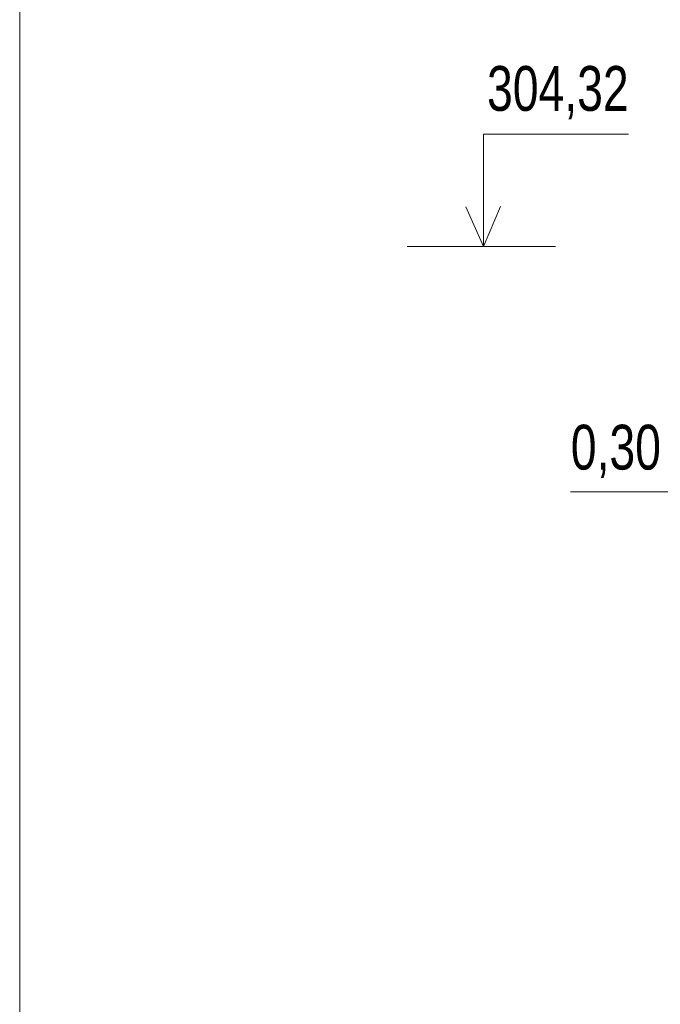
# Model space of a CAD drawing. Header units: metres. Extents: x 132658.5 to 132700.5, y 77167.9 to 77197.6.
# Tile 3 of 23: x 132658.5 to 132661.3, y 77175.1 to 77179.5. Entities that reach past the tile are written whole.
import ezdxf
from ezdxf.enums import TextEntityAlignment as Align

# ---------------------------------------------------------------- set-up
doc = ezdxf.new("R2010")
doc.units = ezdxf.units.M
doc.header["$MEASUREMENT"] = 0
for name, color, linetype, lineweight in [('KOTY', 7, 'Continuous', 13), ('NÁVRH', 7, 'Continuous', 13), ('RAMECEK', 7, 'Continuous', 0)]:
    doc.layers.add(name, color=color, linetype=linetype, lineweight=lineweight)
doc.styles.add('STYLE-ARIAL', font='arial.ttf')
doc.styles.add('STYLE-ARIAL_CE_-TTF', font='Arial CE -ttf.shx')

msp = doc.modelspace()

# ---------------------------------------------------------------- linework, layer by layer
at = {"layer": 'KOTY', "color": 7, "linetype": 'Continuous', "lineweight": 13}
msp.add_line((132660.9373, 77177.4013), (132661.7499, 77177.4013), dxfattribs=at)
at = {"layer": 'NÁVRH', "ltscale": 0.05}
msp.add_line((132660.2079, 77178.4973), (132660.8703, 77178.4973), dxfattribs=at)
at = {"layer": 'NÁVRH', "lineweight": 13, "ltscale": 0.05, "flags": 128}
msp.add_lwpolyline([(132660.5485, 77178.4973), (132660.5485, 77178.999), (132661.1957, 77178.999)], dxfattribs=at)
at = {"layer": 'NÁVRH', "ltscale": 0.05, "flags": 128}
msp.add_lwpolyline([(132660.5485, 77178.4973), (132660.6241, 77178.6758), (132660.5485, 77178.4973), (132660.4705, 77178.6741)], dxfattribs=at)
at = {"layer": 'RAMECEK', "flags": 128}
msp.add_lwpolyline([(132700.4782, 77197.5635), (132658.4782, 77197.5635), (132658.4782, 77167.8635), (132700.4782, 77167.8635)], close=True, dxfattribs=at)

# ---------------------------------------------------------------- texts
at = {"layer": 'KOTY', "color": 7, "linetype": 'Continuous', "lineweight": 13, "style": 'STYLE-ARIAL', "width": 0.74}
msp.add_text('0,30', height=0.2, dxfattribs=at).set_placement((132661.1395, 77177.6013), align=Align.MIDDLE_CENTER)
at = {"layer": 'NÁVRH', "lineweight": 13, "insert": (132660.5644, 77179.1839), "char_height": 0.2, "attachment_point": 4, "line_spacing_factor": 0.72, "style": 'STYLE-ARIAL_CE_-TTF'}
msp.add_mtext('\\fArial|b0|i0|c238238|p39;\\H1x;\\W0.74;304,32', dxfattribs=at)

doc.saveas('drawing.dxf')
